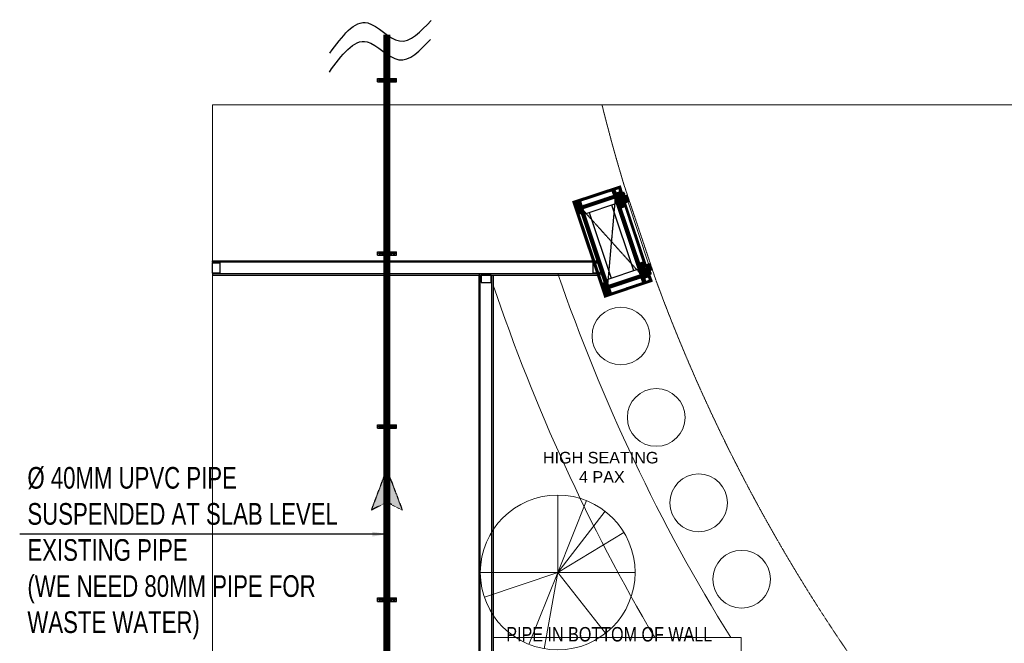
# Model space of a CAD drawing. Header units: millimetres. Extents: x 103872 to 294171, y 5570 to 32737.
# Tile 109 of 117: x 131274 to 138102, y 19373 to 23695. Entities that reach past the tile are written whole.
import ezdxf

# ---------------------------------------------------------------- set-up
doc = ezdxf.new("R2010")
doc.units = ezdxf.units.MM
doc.header["$LTSCALE"] = 2.5
for name, pattern in [('( Hidden )', [0.375, 0.25, -0.125]), ('CENTER', [50.8, 31.75, -6.35, 6.35, -6.35]), ('CONTINOUS', [0]), ('DASHED', [19.05, 12.7, -6.35]), ('HIDDEN', [0.375, 0.25, -0.125])]:
    doc.linetypes.add(name, pattern=pattern)
for name, color, linetype, lineweight in [('00-ABM-PHE-DRAINAGE TEXT', 7, 'Continuous', 18), ('8', 8, 'Continuous', 0), ('9', 9, 'Continuous', 0), ('A1-WOOD', 11, 'Continuous', 15), ('CKD Equipments', 252, 'Continuous', 0), ('Dimension', 40, 'Continuous', 0), ('ELEVATION 4', 157, 'Continuous', 9), ('ELEVATION 5', 156, 'Continuous', 5), ('FURNITURES', 30, 'Continuous', 15), ('HATCH MEDIUM', 251, 'Continuous', 5), ('P-LS DISCHARGE PIPE', 64, 'HIDDEN', 25), ('P-S-TEXT', 7, 'Continuous', 15), ('TEXT', 40, 'Continuous', 0), ('WALL', 132, 'Continuous', 25)]:
    doc.layers.add(name, color=color, linetype=linetype, lineweight=lineweight)
for name, color, linetype in [('1', 1, 'Continuous'), ('2', 2, 'Continuous'), ('250', 250, 'Continuous'), ('6', 7, 'Continuous'), ('P_SUPPORT', 7, 'Continuous'), ('PROPOSED M.S WORK', 150, 'Continuous')]:
    doc.layers.add(name, color=color, linetype=linetype)
doc.layers.add('A1-SS SHEET', color=7, linetype='Continuous', lineweight=15, true_color=0xe77efc)
doc.styles.add('arial 0.80', font='arial.ttf', dxfattribs={"width": 0.8})
doc.styles.add('DPATEL', font='swisscl.ttf', dxfattribs={"height": 55})
doc.styles.add('RG_3F_TITLE BLOCK_A1$0$A1 TBLOCK LBV$0$Style-arial', font='arial.ttf')
doc.styles.get("Standard").update_dxf_attribs({"font": 'GOTHIC.TTF'})
doc.dimstyles.get("Standard").update_dxf_attribs({"dimtxt": 0.18, "dimasz": 0.18, "dimexe": 0.18, "dimexo": 0.0625, "dimgap": 0.09, "dimtad": 0, "dimtih": 1, "dimtoh": 1, "dimdec": 4, "dimzin": 0, "dimdsep": 46, "dimtxsty": 'Standard', "dimcen": 0.09, "dimadec": 0, "dimazin": 0, "dimtfac": 1, "dimtdec": 4, "dimtofl": 0, "dimtmove": 0, "dimatfit": 3, "dimfxl": 1, "dimtolj": 1, "dimtzin": 0, "dimarcsym": 0})
pattern_1 = [(45, (-133790.86, -88292.746), (-25.455844, 25.455844), [19.2, -124.8]), (45, (-133793.404, -88290.2), (-25.455844, 25.455844), [27.44684, -116.55316]), (45, (-133795.95, -88287.655), (-25.455844, 25.455844), [34.976716, -109.023284]), (45, (-133798.495, -88285.11), (-25.455844, 25.455844), [34.976716, -109.023284]), (45, (-133801.04, -88282.564), (-25.455844, 25.455844), [27.44684, -116.55316]), (45, (-133803.587, -88280.018), (-25.455844, 25.455844), [19.2, -124.8]), (45, (-133806.132, -88277.473), (-25.455844, 25.455844), [25.255542, -118.744458]), (45, (-133808.678, -88274.927), (-25.455844, 25.455844), [102.870124, -41.129876]), (45, (-133811.223, -88272.38), (-25.455844, 25.455844), [94.623284, -49.376716]), (45, (-133813.77, -88269.836), (-25.455844, 25.455844), [14.861146, -129.138854]), (45, (-133762.01, -88267.29), (-25.455844, 25.455844), [10.976716, -133.023284]), (45, (-133762.794, -88262.08), (-25.455844, 25.455844), [12.965612, -131.034388]), (45, (-133760.025, -88254.218), (-25.455844, 25.455844), [5.46142, -138.53858]), (45, (-133765.058, -88249.185), (-25.455844, 25.455844), [5.46142, -138.53858]), (45, (-133772.92, -88251.954), (-25.455844, 25.455844), [12.965612, -131.034388]), (45, (-133778.13, -88251.168), (-25.455844, 25.455844), [10.976716, -133.023284]), (45, (-133782.334, -88251.977), (-25.455844, 25.455844), [19.327907, -124.672093]), (45, (-133795.624, -88253.388), (-25.455844, 25.455844), [66.738854, -77.261146]), (45, (-133742.368, -88244.255), (-25.455844, 25.455844), [3.423284, -140.576716]), (45, (-133744.913, -88241.71), (-25.455844, 25.455844), [8.23338, -135.76662]), (45, (-133747.46, -88239.164), (-25.455844, 25.455844), [16.150356, -127.849644]), (45, (-133750.004, -88236.62), (-25.455844, 25.455844), [26.04657, -117.95343]), (45, (-133752.55, -88234.073), (-25.455844, 25.455844), [34.29341, -109.70659]), (45, (-133755.095, -88231.527), (-25.455844, 25.455844), [41.823284, -102.176716]), (45, (-133761.03, -88232.37), (-25.455844, 25.455844), [46.61655, -97.38345]), (45, (-133716.18, -88218.07), (-25.455844, 25.455844), [9.589904, -134.410096]), (45, (-133719.254, -88214.69), (-25.455844, 25.455844), [17.074453, -126.925547]), (45, (-133716.313, -88206.32), (-25.455844, 25.455844), [10.976716, -133.023284]), (45, (-133717.1, -88201.11), (-25.455844, 25.455844), [12.965612, -131.034388]), (45, (-133714.33, -88193.25), (-25.455844, 25.455844), [5.46142, -138.53858]), (45, (-133719.363, -88188.216), (-25.455844, 25.455844), [5.46142, -138.53858]), (45, (-133727.225, -88190.985), (-25.455844, 25.455844), [12.965612, -131.034388]), (45, (-133732.435, -88190.2), (-25.455844, 25.455844), [10.976716, -133.023284]), (52.125016, (-133773.763, -88260.377), (101.8233768, 101.8233758), [14.17878, -276.062497]), (52.125016, (-133781.633, -88263.156), (101.8233768, 101.8233758), [14.191722, -276.049556]), (52.125016, (-133790.01, -88266.442), (101.8233768, 101.8233758), [19.349418, -270.89186]), (52.125016, (-133788.274, -88259.614), (101.8233768, 101.8233758), [9.67471, -280.56657]), (52.125016, (-133754.247, -88259.529), (101.8233768, 101.8233758), [19.349418, -270.89186]), (52.125016, (-133753.626, -88252.912), (101.8233768, 101.8233758), [14.191722, -276.049556]), (52.125016, (-133756.164, -88250.356), (101.8233768, 101.8233758), [14.17878, -276.062497]), (52.125016, (-133728.068, -88199.408), (101.8233768, 101.8233758), [14.17878, -276.062497]), (52.125016, (-133735.938, -88202.187), (101.8233768, 101.8233758), [14.191722, -276.049556]), (52.125016, (-133744.315, -88205.473), (101.8233768, 101.8233758), [19.349418, -270.89186]), (52.125016, (-133748.432, -88206.196), (101.8233768, 101.8233758), [9.67471, -280.56657]), (52.125016, (-133697.945, -88202.378), (101.8233768, 101.8233758), [14.512064, -275.729214]), (52.125016, (-133709.4, -88211.287), (101.8233768, 101.8233758), [29.024128, -261.21715]), (52.125016, (-133707.181, -88202.616), (101.8233768, 101.8233758), [21.263437, -268.97784]), (52.125016, (-133708.551, -88198.56), (101.8233768, 101.8233758), [19.349418, -270.89186]), (52.125016, (-133707.93, -88191.943), (101.8233768, 101.8233758), [14.191722, -276.049556]), (52.125016, (-133710.468, -88189.387), (101.8233768, 101.8233758), [14.17878, -276.062497]), (217.874984, (-133750.004, -88236.618), (-101.8233758, -101.8233768), [14.17878, -276.062497]), (37.874984, (-133777.282, -88279.17), (101.8233758, 101.8233768), [19.349418, -270.89186]), (37.874984, (-133773.996, -88270.793), (101.8233758, 101.8233768), [14.191722, -276.049556]), (37.874984, (-133771.218, -88262.923), (101.8233758, 101.8233768), [14.17878, -276.062497]), (217.874984, (-133752.55, -88234.073), (-101.8233758, -101.8233768), [14.191722, -276.049556]), (217.874984, (-133755.095, -88231.527), (-101.8233758, -101.8233768), [19.349418, -270.89186]), (217.874984, (-133761.03, -88232.37), (-101.8233758, -101.8233768), [9.67471, -280.56657]), (37.874984, (-133803.26, -88259.327), (101.8233758, 101.8233768), [9.67471, -280.56657]), (217.874984, (-133717.037, -88224.015), (-101.8233758, -101.8233768), [29.024128, -261.21715]), (217.874984, (-133716.181, -88218.068), (-101.8233758, -101.8233768), [29.024128, -261.21715]), (217.874984, (-133719.254, -88214.69), (-101.8233758, -101.8233768), [21.263437, -268.97784]), (37.874984, (-133731.587, -88218.2), (101.8233758, 101.8233768), [19.349418, -270.89186]), (37.874984, (-133728.3, -88209.824), (101.8233758, 101.8233768), [14.191722, -276.049556]), (37.874984, (-133725.522, -88201.954), (101.8233758, 101.8233768), [14.17878, -276.062497]), (217.874984, (-133704.309, -88175.65), (-101.8233758, -101.8233768), [14.17878, -276.062497]), (217.874984, (-133706.854, -88173.104), (-101.8233758, -101.8233768), [14.191722, -276.049556]), (217.874984, (-133709.4, -88170.558), (-101.8233758, -101.8233768), [19.349418, -270.89186]), (217.874984, (-133711.946, -88168.012), (-101.8233758, -101.8233768), [14.512064, -275.729214]), (45, (-133761.915, -88252.33), (-25.455844, 25.455844), [5.46142, -138.53858]), (45, (-133763.212, -88251.03), (-25.455844, 25.455844), [5.46142, -138.53858]), (45, (-133716.22, -88191.36), (-25.455844, 25.455844), [5.46142, -138.53858]), (45, (-133717.516, -88190.062), (-25.455844, 25.455844), [5.46142, -138.53858]), (37.874984, (-133767.751, -88256.868), (101.8233758, 101.8233768), [7.393872, -282.847406]), (52.125016, (-133767.751, -88256.868), (101.8233768, 101.8233758), [7.393872, -282.847406]), (217.874984, (-133753.514, -88242.63), (-101.8233758, -101.8233768), [7.393872, -282.847406]), (52.125016, (-133758.053, -88248.467), (101.8233768, 101.8233758), [7.393872, -282.847406]), (37.874984, (-133722.056, -88195.899), (101.8233758, 101.8233768), [7.393872, -282.847406]), (52.125016, (-133722.056, -88195.899), (101.8233768, 101.8233758), [7.393872, -282.847406]), (217.874984, (-133707.818, -88181.661), (-101.8233758, -101.8233768), [7.393872, -282.847406]), (52.125016, (-133712.357, -88187.497), (101.8233768, 101.8233758), [7.393872, -282.847406])]
pattern_2 = [(90, (-264122.1607, 233636.0665), (-3.175, 2e-16), []), (135, (-264122.161, 233636.0665), (-6.34999567, -6.34999567), [4.49012806, -8.98025612])]
pattern_3 = [(135, (85579.499, -135167.25), (-10.00000027, -3e-15), [4.242641, -9.899495]), (153.434949, (85576.499, -135164.25), (-10.0000001, -3e-08), [4.472136, -17.888544]), (135, (85572.499, -135162.25), (-3e-15, 10.00000027), [1.414214, -12.727922]), (116.565051, (85571.499, -135161.25), (3e-08, 10.0000001), [4.472136, -17.888544]), (135, (85579.499, -135163.25), (-10.00000027, -3e-15), [4.242641, -9.899495]), (146.309932, (85577.499, -135167.25), (-10.00000007, 8e-08), [3.605551, -32.449961]), (146.309932, (85575.499, -135162.25), (-10.00000007, 8e-08), [3.605551, -32.449961]), (116.565051, (85573.499, -135167.25), (3e-08, 10.0000001), [4.472136, -17.888544]), (146.309932, (85577.499, -135157.25), (-10.00000007, 8e-08), [3.605551, -32.449961]), (146.309932, (85575.499, -135152.25), (-10.00000007, 8e-08), [3.605551, -32.449961])]
pattern_4 = [(45, (-117.4317, 31.781), (-2.245064, 2.245064), []), (45, (-115.1867, 31.781), (-2.245064, 2.245064), [1.5875, -0.79375])]

# ---------------------------------------------------------------- blocks, each defined once
blk = doc.blocks.new('*U41')
at = {"color": 8}
for points in [[(0, 0), (7713.3, 0), (7713.3, -10), (0, -10)], [(0, -15), (50, -15), (50, -85), (0, -85)], [(7663.3, -15), (7713.3, -15), (7713.3, -85), (7663.3, -85)], [(0, -100), (7713.3, -100), (7713.3, -90), (0, -90)]]:
    blk.add_lwpolyline(points, close=True, dxfattribs=at)
blk = doc.blocks.new('*U47')
at = {"color": 8}
for points in [[(0, 0), (2688, 0), (2688, -10), (0, -10)], [(0, -15), (50, -15), (50, -85), (0, -85)], [(2638, -15), (2688, -15), (2688, -85), (2638, -85)], [(0, -100), (2688, -100), (2688, -90), (0, -90)]]:
    blk.add_lwpolyline(points, close=True, dxfattribs=at)
blk = doc.blocks.new('MS-C1')
at = {"layer": 'PROPOSED M.S WORK', "lineweight": 5, "true_color": 0x545454}
h = blk.add_hatch(dxfattribs=at)
h.set_pattern_fill('ANSI33', color=251, scale=0.5)
h.set_pattern_definition([(45, (-290, 65), (-2.24506, 2.24506), []), (45, (-287.755, 65), (-2.24506, 2.24506), [1.5875, -0.79375])])
edge = h.paths.add_edge_path()
edge.add_line((-240, 115), (-290, 115))
edge.add_line((-290, 115), (-290, 65))
edge.add_line((-290, 65), (-286.4, 66.8))
edge.add_arc((-287.5, 69), 2.5, 296.56505, 360)
edge.add_line((-285, 69), (-285, 110))
edge.add_line((-285, 110), (-244, 110))
edge.add_arc((-244, 112.5), 2.5, 270, 333.43495)
edge.add_line((-241.8, 111.4), (-240, 115))
h = blk.add_hatch(dxfattribs=at)
h.set_pattern_fill('ANSI33', color=251, scale=0.5)
h.set_pattern_definition([(45, (-117.4317, 4.781), (-2.245064, 2.245064), []), (45, (-115.1867, 4.781), (-2.245064, 2.245064), [1.5875, -0.79375])])
edge = h.paths.add_edge_path()
edge.add_line((240, 115), (290, 115))
edge.add_line((290, 115), (290, 65))
edge.add_line((290, 65), (286.4, 66.8))
edge.add_arc((287.5, 69), 2.5, 180, 243.43495, ccw=False)
edge.add_line((285, 69), (285, 110))
edge.add_line((285, 110), (244, 110))
edge.add_arc((244, 112.5), 2.5, 206.56505, 270, ccw=False)
edge.add_line((241.8, 111.4), (240, 115))
h = blk.add_hatch(dxfattribs=at)
h.set_pattern_fill('ANSI33', color=251, scale=0.5)
h.set_pattern_definition(pattern_4)
edge = h.paths.add_edge_path()
edge.add_line((-240, -138), (-290, -138))
edge.add_line((-290, -138), (-290, -88))
edge.add_line((-290, -88), (-286.4, -89.8))
edge.add_arc((-287.5, -92), 2.5, 0, 63.43495, ccw=False)
edge.add_line((-285, -92), (-285, -133))
edge.add_line((-285, -133), (-244, -133))
edge.add_arc((-244, -135.5), 2.5, 26.56505, 90, ccw=False)
edge.add_line((-241.8, -134.4), (-240, -138))
h = blk.add_hatch(dxfattribs=at)
h.set_pattern_fill('ANSI33', color=251, scale=0.5)
h.set_pattern_definition(pattern_4)
edge = h.paths.add_edge_path()
edge.add_line((240, -138), (290, -138))
edge.add_line((290, -138), (290, -88))
edge.add_line((290, -88), (286.4, -89.8))
edge.add_arc((287.5, -92), 2.5, 116.56505, 180)
edge.add_line((285, -92), (285, -133))
edge.add_line((285, -133), (244, -133))
edge.add_arc((244, -135.5), 2.5, 90, 153.43495)
edge.add_line((241.8, -134.4), (240, -138))
at = {"layer": 'PROPOSED M.S WORK', "linetype": 'DASHED', "ltscale": 0.02}
for p, q in [((-290, 115), (290, -138)), ((290, 115), (-290, -138))]:
    blk.add_line(p, q, dxfattribs=at)
at = {"layer": 'PROPOSED M.S WORK'}
for p, q in [((-285, -128), (-285, 105)), ((-280, -128), (-280, 105)), ((-240, -128), (-240, 105)), ((240, -128), (240, 105)), ((280, -128), (280, 105)), ((285, -128), (285, 105))]:
    blk.add_line(p, q, dxfattribs=at)
for points in [[(-240, 115), (-290, 115), (-290, 65), (-286.4, 66.8, 0.284079), (-285, 69), (-285, 110), (-244, 110, 0.284079), (-241.8, 111.4), (-240, 115)], [(240, 115), (290, 115), (290, 65), (286.4, 66.8, -0.284079), (285, 69), (285, 110), (244, 110, -0.284079), (241.8, 111.4), (240, 115)], [(-240, -138), (-290, -138), (-290, -88), (-286.4, -89.8, -0.284079), (-285, -92), (-285, -133), (-244, -133, -0.284079), (-241.8, -134.4), (-240, -138)], [(240, -138), (290, -138), (290, -88), (286.4, -89.8, 0.284079), (285, -92), (285, -133), (244, -133, 0.284079), (241.8, -134.4), (240, -138)]]:
    blk.add_lwpolyline(points, format="xyb", dxfattribs=at)
blk.add_lwpolyline([(-290, 115), (290, 115), (290, -138), (-290, -138)], close=True, dxfattribs=at)
for points in [[(-285, 110), (285, 110)], [(-285, 105), (285, 105)], [(-240, 70), (240, 70)], [(-285, -128), (285, -128)], [(-285, -133), (285, -133)], [(-240, -93), (240, -93)]]:
    blk.add_lwpolyline(points, dxfattribs=at)
blk = doc.blocks.new('A$C47C848D8')
at = {"layer": '2', "lineweight": 5}
h = blk.add_hatch(color=8, dxfattribs=at)
h.dxf.hatch_style = 1
h.paths.add_polyline_path([(-225, -174.7), (225, -174.7), (225, -176.2), (-225, -176.2)])
at = {"layer": '250', "lineweight": 5}
h = blk.add_hatch(dxfattribs=at)
h.set_pattern_fill('DOLMIT', color=8, scale=0.5, angle=90)
h.set_pattern_definition(pattern_2)
h.paths.add_polyline_path([(334, -162.7), (346, -162.7), (346, 165.3), (334, 165.3)])
h.paths.add_polyline_path([(-334, 153.3), (334, 153.3), (334, 165.3), (-334, 165.3)])
h.paths.add_polyline_path([(-334, -162.7), (-346, -162.7), (-346, 165.3), (-334, 165.3)])
h.paths.add_polyline_path([(-312, -137.5), (-300, -137.5), (-300, -162.7), (-312, -162.7)])
h.paths.add_polyline_path([(-300, -162.7), (-346, -162.7), (-346, -174.7), (-300, -174.7)])
h.paths.add_polyline_path([(300, -162.7), (346, -162.7), (346, -174.7), (300, -174.7)])
h.paths.add_polyline_path([(312, -137.5), (300, -137.5), (300, -162.7), (312, -162.7)])
h.paths.add_polyline_path([(334, 139.5), (252, 139.5), (252, 153.3), (334, 153.3)])
h.paths.add_polyline_path([(-334, 139.5), (-252, 139.5), (-252, 153.3), (-334, 153.3)])
h = blk.add_hatch(dxfattribs=at)
h.set_pattern_fill('DOLMIT', color=8, scale=0.5, angle=90)
h.set_pattern_definition(pattern_2)
h.paths.add_polyline_path([(-290, -125.5), (290, -125.5), (290, -137.5), (-290, -137.5)])
h.paths.add_polyline_path([(-302, 139.5), (-290, 139.5), (-290, -137.5), (-302, -137.5)])
h.paths.add_polyline_path([(290, -137.5), (302, -137.5), (302, 139.5), (290, 139.5)])
h.paths.add_polyline_path([(-290, 139.5), (290, 139.5), (290, 127.5), (-290, 127.5)])
h = blk.add_hatch(dxfattribs=at)
h.set_pattern_fill('DOLMIT', color=8, scale=0.5, angle=90)
h.set_pattern_definition(pattern_2)
h.paths.add_polyline_path([(225, -162.7), (-225, -162.7), (-225, -174.7), (225, -174.7)])
at = {"layer": '8', "lineweight": 5}
h = blk.add_hatch(dxfattribs=at)
h.set_pattern_fill('PGRAIN', color=8, scale=1.2, angle=45, style=0)
h.set_pattern_definition(pattern_1)
h.paths.add_polyline_path([(-300, -137.5), (-225, -137.5), (-225, -205.7), (-275, -205.7), (-275, -191.2), (-300, -191.2)])
h = blk.add_hatch(dxfattribs=at)
h.set_pattern_fill('PGRAIN', color=8, scale=1.2, angle=45, style=0)
h.set_pattern_definition(pattern_1)
h.paths.add_polyline_path([(300, -137.5), (225, -137.5), (225, -205.7), (275, -205.7), (275, -191.2), (300, -191.2)])
at = {"layer": '9', "lineweight": 5}
h = blk.add_hatch(dxfattribs=at)
h.set_pattern_fill('CSWOOD2', color=8, angle=90)
h.set_pattern_definition(pattern_3)
h.paths.add_polyline_path([(-302, 114.5), (-334, 114.5), (-334, 139.5), (-302, 139.5)])
h = blk.add_hatch(dxfattribs=at)
h.set_pattern_fill('CSWOOD2', color=8, angle=90)
h.set_pattern_definition(pattern_3)
h.paths.add_polyline_path([(302, 114.5), (334, 114.5), (334, 139.5), (302, 139.5)])
h = blk.add_hatch(dxfattribs=at)
h.set_pattern_fill('CSWOOD2', color=8, angle=90)
h.set_pattern_definition(pattern_3)
h.paths.add_polyline_path([(-302, -112.5), (-334, -112.5), (-334, -137.5), (-302, -137.5)])
h = blk.add_hatch(dxfattribs=at)
h.set_pattern_fill('CSWOOD2', color=8, angle=90)
h.set_pattern_definition(pattern_3)
h.paths.add_polyline_path([(302, -112.5), (334, -112.5), (334, -137.5), (302, -137.5)])
h = blk.add_hatch(dxfattribs=at)
h.set_pattern_fill('CSWOOD2', color=8, angle=90)
h.set_pattern_definition([(135, (85684.999, -135192.363), (-10.00000027, -3e-15), [4.242641, -9.899495]), (153.434949, (85681.999, -135189.3632), (-10.0000001, -3e-08), [4.472136, -17.888544]), (135, (85677.999, -135187.363), (-3e-15, 10.00000027), [1.414214, -12.727922]), (116.565051, (85676.999, -135186.3632), (3e-08, 10.0000001), [4.472136, -17.888544]), (135, (85684.999, -135188.363), (-10.00000027, -3e-15), [4.242641, -9.899495]), (146.309932, (85682.999, -135192.363), (-10.00000007, 8e-08), [3.605551, -32.449961]), (146.309932, (85680.999, -135187.363), (-10.00000007, 8e-08), [3.605551, -32.449961]), (116.565051, (85678.999, -135192.3632), (3e-08, 10.0000001), [4.472136, -17.888544]), (146.309932, (85682.999, -135182.363), (-10.00000007, 8e-08), [3.605551, -32.449961]), (146.309932, (85680.999, -135177.363), (-10.00000007, 8e-08), [3.605551, -32.449961])])
h.paths.add_polyline_path([(-200, -137.5), (-225, -137.5), (-225, -162.7), (-200, -162.7)])
h = blk.add_hatch(dxfattribs=at)
h.set_pattern_fill('CSWOOD2', color=8, angle=90)
h.set_pattern_definition([(135, (86109.999, -135192.363), (-10.00000027, -3e-15), [4.242641, -9.899495]), (153.434949, (86106.999, -135189.3632), (-10.0000001, -3e-08), [4.472136, -17.888544]), (135, (86102.999, -135187.363), (-3e-15, 10.00000027), [1.414214, -12.727922]), (116.565051, (86101.999, -135186.3632), (3e-08, 10.0000001), [4.472136, -17.888544]), (135, (86109.999, -135188.363), (-10.00000027, -3e-15), [4.242641, -9.899495]), (146.309932, (86107.999, -135192.363), (-10.00000007, 8e-08), [3.605551, -32.449961]), (146.309932, (86105.999, -135187.363), (-10.00000007, 8e-08), [3.605551, -32.449961]), (116.565051, (86103.999, -135192.3632), (3e-08, 10.0000001), [4.472136, -17.888544]), (146.309932, (86107.999, -135182.363), (-10.00000007, 8e-08), [3.605551, -32.449961]), (146.309932, (86105.999, -135177.363), (-10.00000007, 8e-08), [3.605551, -32.449961])])
h.paths.add_polyline_path([(225, -137.5), (200, -137.5), (200, -162.7), (225, -162.7)])
at = {"layer": '1', "color": 8, "lineweight": 5}
for points in [[(-334, -162.7), (-346, -162.7), (-346, 165.3), (-334, 165.3)], [(-334, 153.3), (334, 153.3), (334, 165.3), (-334, 165.3)], [(-334, 139.5), (-252, 139.5), (-252, 153.3), (-334, 153.3)], [(-302, 139.5), (-290, 139.5), (-290, -137.5), (-302, -137.5)], [(-290, 139.5), (290, 139.5), (290, 127.5), (-290, 127.5)], [(334, 139.5), (252, 139.5), (252, 153.3), (334, 153.3)], [(290, -137.5), (302, -137.5), (302, 139.5), (290, 139.5)], [(334, -162.7), (346, -162.7), (346, 165.3), (334, 165.3)], [(-290, -125.5), (290, -125.5), (290, -137.5), (-290, -137.5)], [(-300, -162.7), (-346, -162.7), (-346, -174.7), (-300, -174.7)], [(-312, -137.5), (-300, -137.5), (-300, -162.7), (-312, -162.7)], [(225, -162.7), (-225, -162.7), (-225, -174.7), (225, -174.7)], [(312, -137.5), (300, -137.5), (300, -162.7), (312, -162.7)], [(300, -162.7), (346, -162.7), (346, -174.7), (300, -174.7)]]:
    blk.add_lwpolyline(points, close=True, dxfattribs=at)
at = {"layer": '2', "color": 8, "lineweight": 5}
blk.add_lwpolyline([(-225, -174.7), (225, -174.7), (225, -176.2), (-225, -176.2)], close=True, dxfattribs=at)
at = {"layer": '6', "color": 8, "linetype": 'ByBlock', "lineweight": 5, "const_width": 1}
for points in [[(-225, -137.5), (-300, -137.5), (-300, -191.2), (-275, -191.2), (-275, -205.7), (-225, -205.7)], [(225, -137.5), (300, -137.5), (300, -191.2), (275, -191.2), (275, -205.7), (225, -205.7)]]:
    blk.add_lwpolyline(points, close=True, dxfattribs=at)
at = {"layer": '6', "color": 8, "lineweight": 5}
blk.add_lwpolyline([(-225, -176.2), (225, -176.2), (225, -194.2), (-225, -194.2)], close=True, dxfattribs=at)
at = {"layer": 'A1-SS SHEET', "color": 8, "lineweight": 5}
blk.add_lwpolyline([(346, -174.7), (300, -174.7), (300, -178.7), (346, -178.7)], close=True, dxfattribs=at)
at = {"layer": 'A1-WOOD', "color": 8, "lineweight": 5}
for points in [[(-302, 114.5), (-334, 114.5), (-334, 139.5), (-302, 139.5)], [(302, 114.5), (334, 114.5), (334, 139.5), (302, 139.5)], [(-302, -137.5), (-334, -137.5), (-334, -112.5), (-302, -112.5)], [(302, -137.5), (334, -137.5), (334, -112.5), (302, -112.5)], [(-225, -137.5), (-200, -137.5), (-200, -162.7), (-225, -162.7)], [(200, -162.7), (225, -162.7), (225, -137.5), (200, -137.5)]]:
    blk.add_lwpolyline(points, close=True, dxfattribs=at)
at = {"layer": 'ELEVATION 5', "color": 8, "lineweight": 5}
for points in [[(-350, -178.7), (-346, -178.7), (-346, 169.3), (-350, 169.3)], [(-346, 169.3), (346, 169.3), (346, 165.3), (-346, 165.3)], [(346, 169.3), (350, 169.3), (350, -178.7), (346, -178.7)], [(-300, -174.7), (-346, -174.7), (-346, -178.7), (-300, -178.7)]]:
    blk.add_lwpolyline(points, close=True, dxfattribs=at)
at = {"color": 8, "lineweight": 5}
blk.add_blockref('MS-C1', (0, 12.5), dxfattribs=at)
blk = doc.blocks.new('t')
for p, q in [((119721.4, -21429.1), (119721.4, -20655.6)), ((119721.4, -21429.1), (120009.1, -20711.1)), ((119721.4, -21429.1), (120195.6, -20818)), ((119721.4, -21429.1), (120383.6, -21029.3)), ((118947.9, -21429.1), (120494.9, -21429.1)), ((119721.4, -21429.1), (118988.2, -21675.7)), ((119721.4, -21429.1), (119433.7, -22147.2)), ((119721.4, -21429.1), (119586.6, -22190.8)), ((119721.4, -21429.1), (120200.7, -22036.3))]:
    blk.add_line(p, q)
blk.add_circle((119721.4, -21429.1), 773.5)
blk = doc.blocks.new('ARCH')
at = {"layer": 'CKD Equipments', "color": 8}
blk.add_lwpolyline([(113774.5, 23105), (123786.4, 23105), (123786.4, 5570.2), (113774.5, 5570.2)], close=True, dxfattribs=at)
at = {"layer": 'ELEVATION 4', "color": 8}
for centre in [(116605.3, 21502.4), (116850.4, 20938.3), (117144.7, 20346.4), (117442.8, 19817.2)]:
    blk.add_circle(centre, 200, dxfattribs=at)
at = {"layer": 'FURNITURES', "color": 8}
for p in [(115720.8, 19412.6), (117440.3, 19312.6)]:
    blk.add_line(p, (117440.3, 19412.6), dxfattribs=at)
for radius, start, end in [(12347, 198.92603, 211.90731), (12797, 198.60831, 210.6612)]:
    blk.add_arc((127848.8, 25938.6), radius, start, end, dxfattribs=at)
at = {"layer": 'HATCH MEDIUM', "color": 8, "linetype": '( Hidden )'}
blk.add_lwpolyline([(116475.7, 23100, 0.012104), (116626.4, 22552.9), (116848.5, 21889.1, 0.171223), (121824.6, 15883), (122435.6, 15541.4, 0.03154), (123786.4, 14943)], format="xyb", dxfattribs=at)
at = {"color": 8, "rotation": 108.4990962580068}
blk.add_blockref('A$C47C848D8', (116542.4, 22155.7), dxfattribs=at)
at = {"layer": 'HATCH MEDIUM', "color": 8, "xscale": 0.6936824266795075, "yscale": 0.6936824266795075, "zscale": 0.6936824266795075}
blk.add_blockref('t', (33118.8, 34729), dxfattribs=at)
at = {"layer": 'WALL', "color": 8}
blk.add_blockref('*U47', (113774.5, 22023.9), dxfattribs=at)
at = {"layer": 'WALL', "color": 8, "xscale": -1, "rotation": 89.99999999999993}
blk.add_blockref('*U41', (115620.8, 21923.9), dxfattribs=at)
at = {"layer": 'TEXT', "color": 8, "insert": (115820.5, 20699.6), "char_height": 80, "width": 1274.194, "attachment_point": 1, "style": 'RG_3F_TITLE BLOCK_A1$0$A1 TBLOCK LBV$0$Style-arial'}
blk.add_mtext('\\pi244.5456;HIGH SEATING\\P\\pi463.50877;{\\fArial|b0|i0|c178|p39; 4} PAX', dxfattribs=at)
blk = doc.blocks.new('ARR')
at = {"ltscale": 0.025}
blk.add_hatch(color=256, dxfattribs=at).paths.add_polyline_path([(268, 131.5), (-80, 0), (268, -131.5), (200, 0)])
at = {"color": 7, "linetype": 'ByBlock', "ltscale": 0.025}
blk.add_lwpolyline([(268, 131.5), (-80, 0), (268, -131.5), (200, 0)], close=True, dxfattribs=at)

msp = doc.modelspace()

# ---------------------------------------------------------------- hatches: boundary and pattern name
at = {"layer": 'P_SUPPORT'}
h = msp.add_hatch(color=8, dxfattribs=at)
h.set_gradient(color1=(128, 128, 128), one_color=1, tint=1, name='SPHERICAL')
h.paths.add_polyline_path([(133821.6, 23265.9), (133821.6, 23275.1), (133830.8, 23275.1, -0.414214)])
h.paths.add_polyline_path([(133830.8, 23275.1), (133821.6, 23275.1), (133821.6, 23284.3, -0.414214)])
h.paths.add_polyline_path([(133821.6, 23275.1), (133812.4, 23275.1, -0.414214), (133821.6, 23284.3)])
h.paths.add_polyline_path([(133821.6, 23265.9, -0.414214), (133812.4, 23275.1), (133821.6, 23275.1)])
h = msp.add_hatch(color=8, dxfattribs=at)
h.set_gradient(color1=(128, 128, 128), one_color=1, tint=1, name='SPHERICAL')
h.paths.add_polyline_path([(133770.7, 23268.7), (133770.7, 23275.1), (133777.1, 23275.1, -0.414214)])
h.paths.add_polyline_path([(133777.1, 23275.1), (133770.7, 23275.1), (133770.7, 23281.5, -0.414214)])
h.paths.add_polyline_path([(133770.7, 23275.1), (133764.3, 23275.1, -0.414214), (133770.7, 23281.5)])
h.paths.add_polyline_path([(133770.7, 23268.7, -0.414214), (133764.3, 23275.1), (133770.7, 23275.1)])
h = msp.add_hatch(color=8, dxfattribs=at)
h.set_gradient(color1=(128, 128, 128), one_color=1, tint=1, name='SPHERICAL')
h.paths.add_polyline_path([(133869.9, 23268.7), (133869.9, 23275.1), (133876.3, 23275.1, -0.414214)])
h.paths.add_polyline_path([(133876.3, 23275.1), (133869.9, 23275.1), (133869.9, 23281.5, -0.414214)])
h.paths.add_polyline_path([(133869.9, 23275.1), (133863.5, 23275.1, -0.414214), (133869.9, 23281.5)])
h.paths.add_polyline_path([(133869.9, 23268.7, -0.414214), (133863.5, 23275.1), (133869.9, 23275.1)])

# ---------------------------------------------------------------- linework, layer by layer
at = {"layer": 'P-LS DISCHARGE PIPE', "linetype": 'CONTINOUS', "ltscale": 400}
for points in [[(133425.5, 23463.2), (133687.1, 23672.3), (133907.7, 23547.6), (134126.1, 23688.9)], [(133421.4, 23332.2), (133683, 23541.4), (133903.5, 23416.7), (134121.9, 23558)]]:
    msp.add_spline(points, degree=3, dxfattribs=at)
at = {"layer": 'P_SUPPORT'}
for p, q in [((133754.7, 23263.1, 1.4), (133754.7, 23287.1, 1.4)), ((133754.7, 23287.1, 1.4), (133885.9, 23287.1, 1.4)), ((133786.7, 23263.1, -0.1), (133786.7, 23287.1, -0.1)), ((133794.7, 23263.1), (133794.7, 23287.1)), ((133845.9, 23263.1), (133845.9, 23287.1)), ((133853.9, 23263.1, -0.1), (133853.9, 23287.1, -0.1)), ((133885.9, 23263.1, 1.4), (133885.9, 23287.1, 1.4)), ((133754.7, 23263.1), (133885.9, 23263.1))]:
    msp.add_line(p, q, dxfattribs=at)
at = {"layer": 'P_SUPPORT', "color": 8, "linetype": 'CENTER', "ltscale": 0.02}
for p, q in [((133770.7, 23265.5, 1.2), (133770.7, 23284.7, 1.2)), ((133869.9, 23265.5, 1.2), (133869.9, 23284.7, 1.2)), ((133761.1, 23275.1, 1.2), (133780.3, 23275.1, 1.2)), ((133860.3, 23275.1, 1.2), (133879.5, 23275.1, 1.2))]:
    msp.add_line(p, q, dxfattribs=at)
at = {"layer": 'P_SUPPORT'}
msp.add_lwpolyline([(133816.3, 23265.9), (133811, 23275.1), (133816.3, 23284.3), (133826.9, 23284.3), (133832.2, 23275.1), (133826.9, 23265.9)], close=True, dxfattribs=at)
at = {"layer": 'P_SUPPORT', "elevation": 1.2}
for points in [[(133767, 23268.7), (133763.3, 23275.1), (133767, 23281.5), (133774.4, 23281.5), (133778.1, 23275.1), (133774.4, 23268.7)], [(133866.2, 23268.7), (133862.5, 23275.1), (133866.2, 23281.5), (133873.6, 23281.5), (133877.3, 23275.1), (133873.6, 23268.7)]]:
    msp.add_lwpolyline(points, close=True, dxfattribs=at)
at = {"layer": 'P_SUPPORT'}
for centre, radius in [((133821.6, 23275.1), 9.2), ((133770.7, 23275.1, 1.2), 6.4), ((133869.9, 23275.1, 1.2), 6.4)]:
    msp.add_circle(centre, radius, dxfattribs=at)

# ---------------------------------------------------------------- block references
at = {"layer": 'Dimension'}
msp.add_blockref('ARCH', (18837.3, 0), dxfattribs=at)

# ---------------------------------------------------------------- next in the draw order: hatches: boundary and pattern name
at = {"layer": 'P_SUPPORT'}
h = msp.add_hatch(color=8, dxfattribs=at)
h.set_gradient(color1=(128, 128, 128), one_color=1, tint=1, name='SPHERICAL')
h.paths.add_polyline_path([(133770.7, 22068.7), (133770.7, 22075.1), (133777.1, 22075.1, -0.414214)])
h.paths.add_polyline_path([(133777.1, 22075.1), (133770.7, 22075.1), (133770.7, 22081.5, -0.414214)])
h.paths.add_polyline_path([(133770.7, 22075.1), (133764.3, 22075.1, -0.414214), (133770.7, 22081.5)])
h.paths.add_polyline_path([(133770.7, 22068.7, -0.414214), (133764.3, 22075.1), (133770.7, 22075.1)])
h = msp.add_hatch(color=8, dxfattribs=at)
h.set_gradient(color1=(128, 128, 128), one_color=1, tint=1, name='SPHERICAL')
h.paths.add_polyline_path([(133821.6, 22065.9), (133821.6, 22075.1), (133830.8, 22075.1, -0.414214)])
h.paths.add_polyline_path([(133830.8, 22075.1), (133821.6, 22075.1), (133821.6, 22084.3, -0.414214)])
h.paths.add_polyline_path([(133821.6, 22075.1), (133812.4, 22075.1, -0.414214), (133821.6, 22084.3)])
h.paths.add_polyline_path([(133821.6, 22065.9, -0.414214), (133812.4, 22075.1), (133821.6, 22075.1)])
h = msp.add_hatch(color=8, dxfattribs=at)
h.set_gradient(color1=(128, 128, 128), one_color=1, tint=1, name='SPHERICAL')
h.paths.add_polyline_path([(133869.9, 22068.7), (133869.9, 22075.1), (133876.3, 22075.1, -0.414214)])
h.paths.add_polyline_path([(133876.3, 22075.1), (133869.9, 22075.1), (133869.9, 22081.5, -0.414214)])
h.paths.add_polyline_path([(133869.9, 22075.1), (133863.5, 22075.1, -0.414214), (133869.9, 22081.5)])
h.paths.add_polyline_path([(133869.9, 22068.7, -0.414214), (133863.5, 22075.1), (133869.9, 22075.1)])
h = msp.add_hatch(color=8, dxfattribs=at)
h.set_gradient(color1=(128, 128, 128), one_color=1, tint=1, name='SPHERICAL')
h.paths.add_polyline_path([(133770.7, 20868.7), (133770.7, 20875.1), (133777.1, 20875.1, -0.414214)])
h.paths.add_polyline_path([(133777.1, 20875.1), (133770.7, 20875.1), (133770.7, 20881.5, -0.414214)])
h.paths.add_polyline_path([(133770.7, 20875.1), (133764.3, 20875.1, -0.414214), (133770.7, 20881.5)])
h.paths.add_polyline_path([(133770.7, 20868.7, -0.414214), (133764.3, 20875.1), (133770.7, 20875.1)])
h = msp.add_hatch(color=8, dxfattribs=at)
h.set_gradient(color1=(128, 128, 128), one_color=1, tint=1, name='SPHERICAL')
h.paths.add_polyline_path([(133821.6, 20865.9), (133821.6, 20875.1), (133830.8, 20875.1, -0.414214)])
h.paths.add_polyline_path([(133830.8, 20875.1), (133821.6, 20875.1), (133821.6, 20884.3, -0.414214)])
h.paths.add_polyline_path([(133821.6, 20875.1), (133812.4, 20875.1, -0.414214), (133821.6, 20884.3)])
h.paths.add_polyline_path([(133821.6, 20865.9, -0.414214), (133812.4, 20875.1), (133821.6, 20875.1)])
h = msp.add_hatch(color=8, dxfattribs=at)
h.set_gradient(color1=(128, 128, 128), one_color=1, tint=1, name='SPHERICAL')
h.paths.add_polyline_path([(133869.9, 20868.7), (133869.9, 20875.1), (133876.3, 20875.1, -0.414214)])
h.paths.add_polyline_path([(133876.3, 20875.1), (133869.9, 20875.1), (133869.9, 20881.5, -0.414214)])
h.paths.add_polyline_path([(133869.9, 20875.1), (133863.5, 20875.1, -0.414214), (133869.9, 20881.5)])
h.paths.add_polyline_path([(133869.9, 20868.7, -0.414214), (133863.5, 20875.1), (133869.9, 20875.1)])
h = msp.add_hatch(color=8, dxfattribs=at)
h.set_gradient(color1=(128, 128, 128), one_color=1, tint=1, name='SPHERICAL')
h.paths.add_polyline_path([(133770.7, 19668.7), (133770.7, 19675.1), (133777.1, 19675.1, -0.414214)])
h.paths.add_polyline_path([(133777.1, 19675.1), (133770.7, 19675.1), (133770.7, 19681.5, -0.414214)])
h.paths.add_polyline_path([(133770.7, 19675.1), (133764.3, 19675.1, -0.414214), (133770.7, 19681.5)])
h.paths.add_polyline_path([(133770.7, 19668.7, -0.414214), (133764.3, 19675.1), (133770.7, 19675.1)])
h = msp.add_hatch(color=8, dxfattribs=at)
h.set_gradient(color1=(128, 128, 128), one_color=1, tint=1, name='SPHERICAL')
h.paths.add_polyline_path([(133821.6, 19665.9), (133821.6, 19675.1), (133830.8, 19675.1, -0.414214)])
h.paths.add_polyline_path([(133830.8, 19675.1), (133821.6, 19675.1), (133821.6, 19684.3, -0.414214)])
h.paths.add_polyline_path([(133821.6, 19675.1), (133812.4, 19675.1, -0.414214), (133821.6, 19684.3)])
h.paths.add_polyline_path([(133821.6, 19665.9, -0.414214), (133812.4, 19675.1), (133821.6, 19675.1)])
h = msp.add_hatch(color=8, dxfattribs=at)
h.set_gradient(color1=(128, 128, 128), one_color=1, tint=1, name='SPHERICAL')
h.paths.add_polyline_path([(133869.9, 19668.7), (133869.9, 19675.1), (133876.3, 19675.1, -0.414214)])
h.paths.add_polyline_path([(133876.3, 19675.1), (133869.9, 19675.1), (133869.9, 19681.5, -0.414214)])
h.paths.add_polyline_path([(133869.9, 19675.1), (133863.5, 19675.1, -0.414214), (133869.9, 19681.5)])
h.paths.add_polyline_path([(133869.9, 19668.7, -0.414214), (133863.5, 19675.1), (133869.9, 19675.1)])

# ---------------------------------------------------------------- next in the draw order: linework, layer by layer
at = {"layer": 'P-LS DISCHARGE PIPE', "linetype": 'HIDDEN', "ltscale": 400, "const_width": 48}
msp.add_lwpolyline([(133820, 8661.4), (133820, 23590.9)], dxfattribs=at)
at = {"layer": 'P_SUPPORT'}
for p, q in [((133754.7, 22063.1, 1.4), (133754.7, 22087.1, 1.4)), ((133754.7, 22087.1, 1.4), (133885.9, 22087.1, 1.4)), ((133754.7, 22063.1), (133885.9, 22063.1)), ((133786.7, 22063.1, -0.1), (133786.7, 22087.1, -0.1)), ((133794.7, 22063.1), (133794.7, 22087.1)), ((133845.9, 22063.1), (133845.9, 22087.1)), ((133853.9, 22063.1, -0.1), (133853.9, 22087.1, -0.1)), ((133885.9, 22063.1, 1.4), (133885.9, 22087.1, 1.4)), ((133754.7, 20863.1, 1.4), (133754.7, 20887.1, 1.4)), ((133754.7, 20887.1, 1.4), (133885.9, 20887.1, 1.4)), ((133754.7, 20863.1), (133885.9, 20863.1)), ((133786.7, 20863.1, -0.1), (133786.7, 20887.1, -0.1)), ((133794.7, 20863.1), (133794.7, 20887.1)), ((133845.9, 20863.1), (133845.9, 20887.1)), ((133853.9, 20863.1, -0.1), (133853.9, 20887.1, -0.1)), ((133885.9, 20863.1, 1.4), (133885.9, 20887.1, 1.4)), ((133754.7, 19663.1, 1.4), (133754.7, 19687.1, 1.4)), ((133754.7, 19687.1, 1.4), (133885.9, 19687.1, 1.4)), ((133786.7, 19663.1, -0.1), (133786.7, 19687.1, -0.1)), ((133794.7, 19663.1), (133794.7, 19687.1)), ((133845.9, 19663.1), (133845.9, 19687.1)), ((133853.9, 19663.1, -0.1), (133853.9, 19687.1, -0.1)), ((133885.9, 19663.1, 1.4), (133885.9, 19687.1, 1.4)), ((133754.7, 19663.1), (133885.9, 19663.1))]:
    msp.add_line(p, q, dxfattribs=at)
at = {"layer": 'P_SUPPORT', "color": 8, "linetype": 'CENTER', "ltscale": 0.02}
for p, q in [((133761.1, 22075.1, 1.2), (133780.3, 22075.1, 1.2)), ((133770.7, 22065.5, 1.2), (133770.7, 22084.7, 1.2)), ((133860.3, 22075.1, 1.2), (133879.5, 22075.1, 1.2)), ((133869.9, 22065.5, 1.2), (133869.9, 22084.7, 1.2)), ((133761.1, 20875.1, 1.2), (133780.3, 20875.1, 1.2)), ((133770.7, 20865.5, 1.2), (133770.7, 20884.7, 1.2)), ((133860.3, 20875.1, 1.2), (133879.5, 20875.1, 1.2)), ((133869.9, 20865.5, 1.2), (133869.9, 20884.7, 1.2)), ((133761.1, 19675.1, 1.2), (133780.3, 19675.1, 1.2)), ((133770.7, 19665.5, 1.2), (133770.7, 19684.7, 1.2)), ((133860.3, 19675.1, 1.2), (133879.5, 19675.1, 1.2)), ((133869.9, 19665.5, 1.2), (133869.9, 19684.7, 1.2))]:
    msp.add_line(p, q, dxfattribs=at)
at = {"layer": 'P_SUPPORT', "elevation": 1.2}
for points in [[(133767, 22068.7), (133763.3, 22075.1), (133767, 22081.5), (133774.4, 22081.5), (133778.1, 22075.1), (133774.4, 22068.7)], [(133866.2, 22068.7), (133862.5, 22075.1), (133866.2, 22081.5), (133873.6, 22081.5), (133877.3, 22075.1), (133873.6, 22068.7)], [(133767, 20868.7), (133763.3, 20875.1), (133767, 20881.5), (133774.4, 20881.5), (133778.1, 20875.1), (133774.4, 20868.7)], [(133866.2, 20868.7), (133862.5, 20875.1), (133866.2, 20881.5), (133873.6, 20881.5), (133877.3, 20875.1), (133873.6, 20868.7)], [(133767, 19668.7), (133763.3, 19675.1), (133767, 19681.5), (133774.4, 19681.5), (133778.1, 19675.1), (133774.4, 19668.7)], [(133866.2, 19668.7), (133862.5, 19675.1), (133866.2, 19681.5), (133873.6, 19681.5), (133877.3, 19675.1), (133873.6, 19668.7)]]:
    msp.add_lwpolyline(points, close=True, dxfattribs=at)
at = {"layer": 'P_SUPPORT'}
for points in [[(133816.3, 22065.9), (133811, 22075.1), (133816.3, 22084.3), (133826.9, 22084.3), (133832.2, 22075.1), (133826.9, 22065.9)], [(133816.3, 20865.9), (133811, 20875.1), (133816.3, 20884.3), (133826.9, 20884.3), (133832.2, 20875.1), (133826.9, 20865.9)], [(133816.3, 19665.9), (133811, 19675.1), (133816.3, 19684.3), (133826.9, 19684.3), (133832.2, 19675.1), (133826.9, 19665.9)]]:
    msp.add_lwpolyline(points, close=True, dxfattribs=at)
for centre, radius in [((133770.7, 22075.1, 1.2), 6.4), ((133821.6, 22075.1), 9.2), ((133869.9, 22075.1, 1.2), 6.4), ((133770.7, 20875.1, 1.2), 6.4), ((133821.6, 20875.1), 9.2), ((133869.9, 20875.1, 1.2), 6.4), ((133770.7, 19675.1, 1.2), 6.4), ((133821.6, 19675.1), 9.2), ((133869.9, 19675.1, 1.2), 6.4)]:
    msp.add_circle(centre, radius, dxfattribs=at)

# ---------------------------------------------------------------- next in the draw order: block references
at = {"layer": 'P-LS DISCHARGE PIPE', "ltscale": 0.4, "xscale": -0.8112117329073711, "yscale": 0.8112117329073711, "zscale": 0.8112117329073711, "rotation": 90}
msp.add_blockref('ARR', (133820, 20513.4), dxfattribs=at)

# ---------------------------------------------------------------- next in the draw order: texts
at = {"layer": '00-ABM-PHE-DRAINAGE TEXT', "style": 'arial 0.80', "width": 0.8}
msp.add_text('PIPE IN BOTTOM OF WALL ', height=100, dxfattribs=at).set_placement((134648.3, 19385.8, 0.1))
at = {"layer": 'P-S-TEXT', "ltscale": 0.5, "insert": (131327.3, 20594.9), "char_height": 150, "width": 2295.499, "attachment_point": 1, "style": 'DPATEL'}
msp.add_mtext('%%C 40MM UPVC PIPE SUSPENDED AT SLAB LEVEL\\PEXISTING PIPE\\P{\\C1;(WE NEED 80MM PIPE FOR \\PWASTE WATER)}', dxfattribs=at)

# ---------------------------------------------------------------- next in the draw order: leaders
at = {"layer": '00-ABM-PHE-DRAINAGE TEXT'}
msp.add_leader([(133820, 20129.5), (131273.8, 20129.5)], dimstyle='Standard', override={"dimasz": 100}, dxfattribs=at)

doc.saveas('drawing.dxf')
